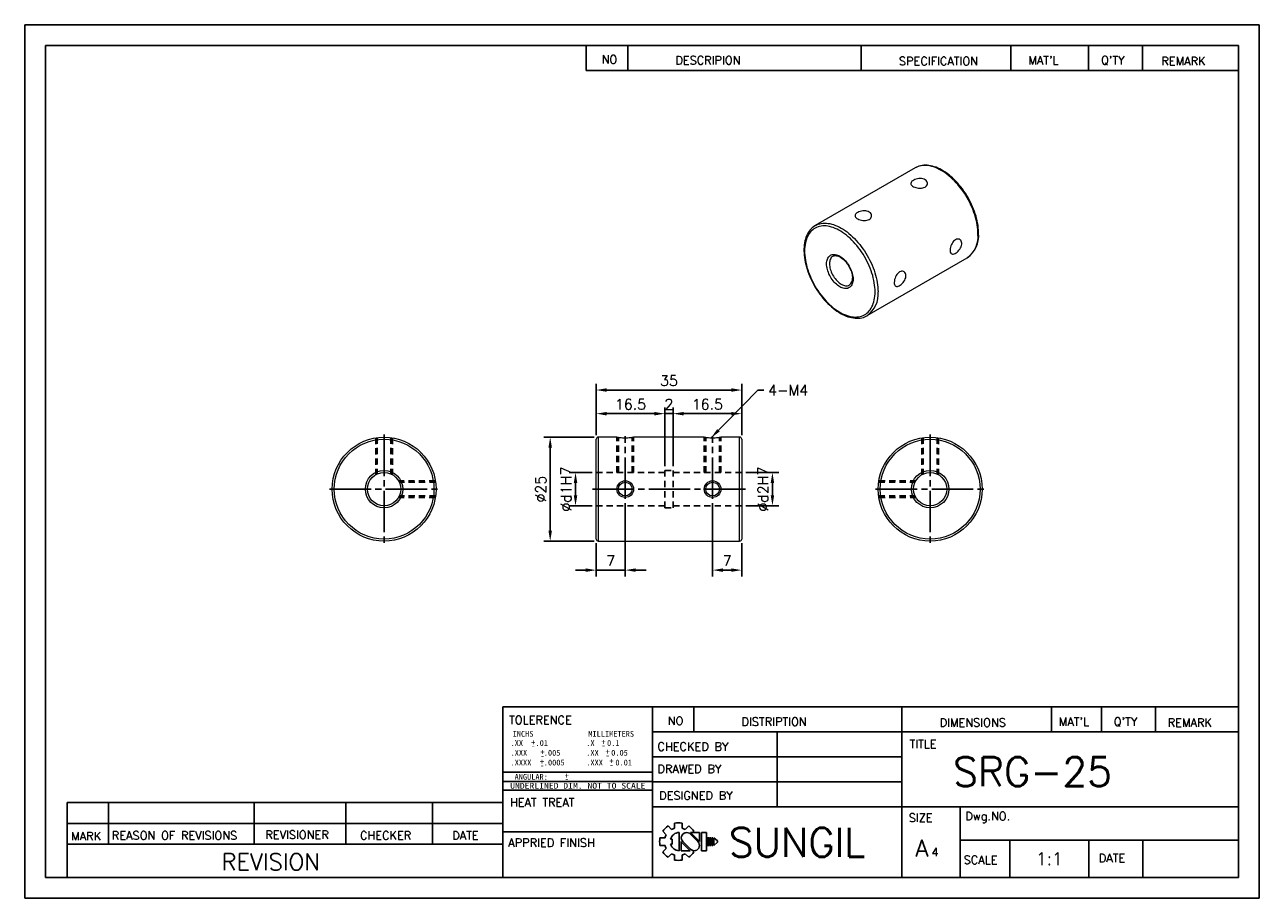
# Model space of a CAD drawing. Extents: x 10 to 307, y 10 to 220.
import ezdxf
from ezdxf.enums import TextEntityAlignment as Align

# ---------------------------------------------------------------- set-up
doc = ezdxf.new("R2010")
doc.units = 0
doc.header["$LTSCALE"] = 0.5
doc.header["$MEASUREMENT"] = 0
doc.linetypes.add('CENTER', pattern=[27, 20, -2, 3, -2])
doc.linetypes.add('HIDDEN', pattern=[5, 3, -2])
doc.layers.get('0').update_dxf_attribs({"linetype": 'CONTINUOUS'})
doc.layers.get('Defpoints').update_dxf_attribs({"linetype": 'CONTINUOUS'})
doc.layers.add('DIM', color=4, linetype='CONTINUOUS')
doc.styles.add('MONOTXT', font='DotumChe.ttf')
doc.styles.get("Standard").update_dxf_attribs({"font": 'romans.shx', "bigfont": 'whgtxt.shx'})
doc.dimstyles.new('LIM', dxfattribs={"dimtxt": 2.5, "dimasz": 2.5, "dimexe": 1.5, "dimexo": 1, "dimgap": 1, "dimtad": 1, "dimdec": 3, "dimzin": 9, "dimdsep": 46, "dimtxsty": 'Standard', "dimcen": 2.5, "dimclrd": 1, "dimclre": 1, "dimadec": 0, "dimazin": 0, "dimtfac": 1, "dimtdec": 3, "dimtmove": 0, "dimatfit": 3, "dimfxl": 0, "dimtolj": 1, "dimtzin": 0, "dimarcsym": 0})

# ---------------------------------------------------------------- blocks, each defined once
blk = doc.blocks.new('*D39')
at = {"color": 1, "lineweight": -2}
for p, q in [((147.48, 121.36), (147.48, 128)), ((163.99, 113.86), (163.99, 128)), ((149.98, 126.5), (161.49, 126.5))]:
    blk.add_line(p, q, dxfattribs=at)
at = {"color": 1}
for points in [[(149.98, 126.91), (149.98, 126.08), (147.48, 126.5)], [(161.49, 126.91), (161.49, 126.08), (163.99, 126.5)]]:
    blk.add_solid(points, dxfattribs=at)
at = {"layer": 'Defpoints', "color": 0}
for p in [(163.99, 126.5), (147.48, 120.36), (163.99, 112.86)]:
    blk.add_point(p, dxfattribs=at)
at = {"color": 0, "insert": (155.73, 128.75), "char_height": 2.5, "attachment_point": 5}
blk.add_mtext('\\A1;16.5', dxfattribs=at)
blk = doc.blocks.new('*D40')
at = {"color": 1, "lineweight": -2}
for p, q in [((165.99, 113.86), (165.99, 128)), ((182.48, 121.36), (182.48, 128)), ((168.49, 126.5), (179.98, 126.5))]:
    blk.add_line(p, q, dxfattribs=at)
at = {"color": 1}
for points in [[(168.49, 126.91), (168.49, 126.08), (165.99, 126.5)], [(179.98, 126.91), (179.98, 126.08), (182.48, 126.5)]]:
    blk.add_solid(points, dxfattribs=at)
at = {"layer": 'Defpoints', "color": 0}
for p in [(182.48, 126.5), (182.48, 120.36), (165.99, 112.86)]:
    blk.add_point(p, dxfattribs=at)
at = {"color": 0, "insert": (174.23, 128.75), "char_height": 2.5, "attachment_point": 5}
blk.add_mtext('\\A1;16.5', dxfattribs=at)
blk = doc.blocks.new('*D41')
at = {"color": 1, "lineweight": -2}
for p, q in [((163.99, 113.86), (163.99, 128)), ((165.99, 113.86), (165.99, 128)), ((161.49, 126.5), (158.99, 126.5)), ((163.99, 126.5), (165.99, 126.5)), ((168.49, 126.5), (170.99, 126.5))]:
    blk.add_line(p, q, dxfattribs=at)
at = {"color": 1}
for points in [[(161.49, 126.91), (161.49, 126.08), (163.99, 126.5)], [(168.49, 126.91), (168.49, 126.08), (165.99, 126.5)]]:
    blk.add_solid(points, dxfattribs=at)
at = {"layer": 'Defpoints', "color": 0}
for p in [(165.99, 126.5), (163.99, 112.86), (165.99, 112.86)]:
    blk.add_point(p, dxfattribs=at)
at = {"color": 0, "insert": (164.99, 128.75), "char_height": 2.5, "attachment_point": 5}
blk.add_mtext('\\A1;2', dxfattribs=at)
blk = doc.blocks.new('*D42')
at = {"color": 1, "lineweight": -2}
for p, q in [((147.48, 121.36), (147.48, 133.68)), ((182.48, 121.36), (182.48, 133.68)), ((149.98, 132.18), (179.98, 132.18))]:
    blk.add_line(p, q, dxfattribs=at)
at = {"color": 1}
for points in [[(149.98, 132.6), (149.98, 131.76), (147.48, 132.18)], [(179.98, 132.6), (179.98, 131.76), (182.48, 132.18)]]:
    blk.add_solid(points, dxfattribs=at)
at = {"layer": 'Defpoints', "color": 0}
for p in [(182.48, 132.18), (147.48, 120.36), (182.48, 120.36)]:
    blk.add_point(p, dxfattribs=at)
at = {"color": 0, "insert": (164.98, 134.43), "char_height": 2.5, "attachment_point": 5}
blk.add_mtext('\\A1;35', dxfattribs=at)
blk = doc.blocks.new('*D43')
at = {"color": 1, "lineweight": -2}
for p, q in [((146.98, 120.86), (134.91, 120.86)), ((136.41, 118.36), (136.41, 98.36)), ((146.98, 95.86), (134.91, 95.86))]:
    blk.add_line(p, q, dxfattribs=at)
at = {"color": 1}
for points in [[(136, 118.36), (136.83, 118.36), (136.41, 120.86)], [(136, 98.36), (136.83, 98.36), (136.41, 95.86)]]:
    blk.add_solid(points, dxfattribs=at)
at = {"layer": 'Defpoints', "color": 0}
for p in [(147.98, 120.86), (136.41, 95.86), (147.98, 95.86)]:
    blk.add_point(p, dxfattribs=at)
at = {"color": 0, "insert": (134.16, 108.36), "char_height": 2.5, "attachment_point": 5, "rotation": 90}
blk.add_mtext('\\A1;%%C25', dxfattribs=at)
blk = doc.blocks.new('*D44')
at = {"color": 1, "lineweight": -2}
for p, q in [((146.48, 112.36), (141.01, 112.36)), ((142.51, 109.86), (142.51, 106.86)), ((146.48, 104.36), (141.01, 104.36))]:
    blk.add_line(p, q, dxfattribs=at)
at = {"color": 1}
for points in [[(142.09, 109.86), (142.93, 109.86), (142.51, 112.36)], [(142.09, 106.86), (142.93, 106.86), (142.51, 104.36)]]:
    blk.add_solid(points, dxfattribs=at)
at = {"layer": 'Defpoints', "color": 0}
for p in [(147.48, 112.36), (142.51, 104.36), (147.48, 104.36)]:
    blk.add_point(p, dxfattribs=at)
at = {"color": 0, "insert": (140.26, 108.36), "char_height": 2.5, "attachment_point": 5, "rotation": 90}
blk.add_mtext('\\A1;%%cd1H7', dxfattribs=at)
blk = doc.blocks.new('*D45')
at = {"color": 1, "lineweight": -2}
for p, q in [((183.48, 112.36), (191.38, 112.36)), ((189.88, 109.86), (189.88, 106.86)), ((183.48, 104.36), (191.38, 104.36))]:
    blk.add_line(p, q, dxfattribs=at)
at = {"color": 1}
for points in [[(189.46, 109.86), (190.29, 109.86), (189.88, 112.36)], [(189.46, 106.86), (190.29, 106.86), (189.88, 104.36)]]:
    blk.add_solid(points, dxfattribs=at)
at = {"layer": 'Defpoints', "color": 0}
for p in [(182.48, 112.36), (182.48, 104.36), (189.88, 104.36)]:
    blk.add_point(p, dxfattribs=at)
at = {"color": 0, "insert": (187.63, 108.36), "char_height": 2.5, "attachment_point": 5, "rotation": 90}
blk.add_mtext('\\A1;%%cd2H7', dxfattribs=at)
blk = doc.blocks.new('*D46')
at = {"color": 1, "lineweight": -2}
for p, q in [((154.48, 105), (154.48, 87.39)), ((147.48, 95.36), (147.48, 87.39)), ((144.98, 88.89), (142.48, 88.89)), ((147.48, 88.89), (154.48, 88.89)), ((156.98, 88.89), (159.48, 88.89))]:
    blk.add_line(p, q, dxfattribs=at)
at = {"color": 1}
for points in [[(144.98, 89.3), (144.98, 88.47), (147.48, 88.89)], [(156.98, 89.3), (156.98, 88.47), (154.48, 88.89)]]:
    blk.add_solid(points, dxfattribs=at)
at = {"layer": 'Defpoints', "color": 0}
for p in [(154.48, 106), (147.48, 96.36), (154.48, 88.89)]:
    blk.add_point(p, dxfattribs=at)
at = {"color": 0, "insert": (150.98, 91.14), "char_height": 2.5, "attachment_point": 5}
blk.add_mtext('\\A1;7', dxfattribs=at)
blk = doc.blocks.new('*D47')
at = {"color": 1, "lineweight": -2}
for p, q in [((175.48, 105), (175.48, 87.39)), ((182.48, 95.36), (182.48, 87.39)), ((177.98, 88.89), (179.98, 88.89))]:
    blk.add_line(p, q, dxfattribs=at)
at = {"color": 1}
for points in [[(177.98, 89.3), (177.98, 88.47), (175.48, 88.89)], [(179.98, 89.3), (179.98, 88.47), (182.48, 88.89)]]:
    blk.add_solid(points, dxfattribs=at)
at = {"layer": 'Defpoints', "color": 0}
for p in [(175.48, 106), (182.48, 96.36), (182.48, 88.89)]:
    blk.add_point(p, dxfattribs=at)
at = {"color": 0, "insert": (178.98, 91.14), "char_height": 2.5, "attachment_point": 5}
blk.add_mtext('\\A1;7', dxfattribs=at)

msp = doc.modelspace()

# ---------------------------------------------------------------- linework, layer by layer
for p, q in [((307, 220), (10, 220)), ((10, 220), (10, 10)), ((307, 10), (307, 220)), ((302, 215), (15, 215)), ((15, 215), (15, 15)), ((145.0907, 215), (145.0907, 209)), ((155.0907, 215), (155.0907, 209)), ((211.2097, 215), (211.2097, 209)), ((247.2097, 215), (247.2097, 209)), ((265.9405, 215), (265.9405, 209)), ((278.9405, 215), (278.9405, 209)), ((302, 15), (302, 215)), ((145.0907, 209), (302, 209)), ((163.9866, 120.8595), (163.9866, 120.8594)), ((165.9838, 95.8594), (165.9838, 95.8592)), ((125, 15), (125, 56)), ((125, 56), (302, 56)), ((161, 56), (161, 15)), ((171, 56), (171, 50)), ((221, 56), (221, 15)), ((257, 56), (257, 50)), ((269, 56), (269, 50)), ((282, 56), (282, 50)), ((161, 50), (302, 50)), ((191, 50), (191, 32)), ((161, 44), (221, 44)), ((125, 36), (161, 36)), ((161, 38), (221, 38)), ((20.1963, 15), (20.1963, 33)), ((20.1963, 33), (125, 33)), ((30.1963, 33), (30.1963, 23)), ((65.2416, 33), (65.2416, 23)), ((87.2739, 33), (87.2739, 23)), ((108.0991, 33), (108.0991, 23)), ((161, 32), (302, 32)), ((235, 32), (235, 15)), ((20.1963, 28), (125, 28)), ((125, 26), (161, 26)), ((235, 24), (302, 24)), ((247, 24), (247, 15)), ((265.9684, 24), (265.9684, 15)), ((279.008, 24), (279.008, 15)), ((20.1963, 23), (125, 23)), ((15, 15), (302, 15)), ((10, 10), (307, 10))]:
    msp.add_line(p, q)
at = {"color": 7, "linetype": 'Continuous', "lineweight": 15}
for p, q in [((224.2348, 185.5965), (200.1932, 171.7176)), ((200.1932, 171.7176), (200.2278, 171.7374)), ((212.6922, 150.0664), (236.7338, 163.9453)), ((212.6922, 150.0664), (212.658, 150.0469)), ((147.4838, 108.3594), (147.4838, 120.3594)), ((152.4838, 120.8594), (147.9838, 120.8594)), ((147.9838, 120.8594), (147.9838, 108.3594)), ((173.4838, 120.8594), (156.4838, 120.8594)), ((181.9838, 120.8594), (177.4838, 120.8594)), ((181.9838, 108.3594), (181.9838, 120.8594)), ((182.4838, 120.3594), (182.4838, 108.3594)), ((147.4838, 96.3594), (147.4838, 108.3594)), ((147.9838, 108.3594), (147.9838, 95.8594)), ((181.9838, 95.8594), (181.9838, 108.3594)), ((182.4838, 108.3594), (182.4838, 96.3594)), ((147.9838, 95.8594), (181.9838, 95.8594))]:
    msp.add_line(p, q, dxfattribs=at)
at = {"color": 5, "linetype": 'HIDDEN'}
for p, q in [((94.4563, 120.6983), (94.4563, 111.8235)), ((94.8063, 120.75), (94.8063, 112.0032)), ((98.1061, 120.75), (98.1061, 112.0032)), ((98.4561, 120.6983), (98.4561, 111.8235)), ((152.4838, 112.3594), (152.4838, 120.8594)), ((152.8338, 112.3594), (152.8338, 120.8085)), ((156.1336, 112.3594), (156.1336, 120.8083)), ((156.4836, 112.3594), (156.4836, 120.8593)), ((173.4838, 112.3594), (173.4838, 120.8594)), ((173.8338, 112.3594), (173.8338, 120.8085)), ((177.1336, 112.3594), (177.1336, 120.8083)), ((177.4836, 112.3594), (177.4836, 120.8593)), ((225.8228, 120.6983), (225.8228, 111.8235)), ((226.1728, 120.75), (226.1728, 112.0032)), ((229.4726, 120.75), (229.4726, 112.0032)), ((229.8226, 120.6983), (229.8226, 111.8235)), ((108.7952, 110.3592), (99.9204, 110.3592)), ((108.8469, 110.0092), (100.1001, 110.0092)), ((147.4838, 112.3594), (163.9857, 112.3594)), ((163.9857, 112.8594), (163.9847, 103.8594)), ((163.9857, 112.8594), (165.9857, 112.8594)), ((165.9857, 112.8594), (165.9847, 103.8594)), ((165.9857, 112.3594), (182.4838, 112.3594)), ((215.4321, 110.0093), (224.1788, 110.0093)), ((215.4837, 110.3593), (224.3586, 110.3593)), ((108.7952, 106.3594), (99.9204, 106.3594)), ((108.8469, 106.7094), (100.1001, 106.7094)), ((147.4838, 104.3594), (163.9848, 104.3594)), ((165.9848, 104.3594), (182.4838, 104.3594)), ((215.4321, 106.7095), (224.1788, 106.7095)), ((215.4837, 106.3595), (224.3585, 106.3595)), ((163.9847, 103.8594), (165.9847, 103.8594))]:
    msp.add_line(p, q, dxfattribs=at)
at = {"color": 1, "linetype": 'CENTER'}
for p, q in [((96.4562, 121.4844), (96.4562, 95.2344)), ((154.4837, 106.001), (154.4837, 121.057)), ((175.4837, 106.001), (175.4837, 121.057)), ((227.8227, 121.4844), (227.8227, 95.2344)), ((83.3312, 108.3594), (109.5812, 108.3594)), ((146.6088, 108.3594), (183.3588, 108.3594)), ((214.6977, 108.3594), (240.9477, 108.3594))]:
    msp.add_line(p, q, dxfattribs=at)
at = {"color": 0}
for p, q in [((125, 40.2855), (161, 40.2855)), ((125, 38.0531), (161, 38.0531))]:
    msp.add_line(p, q, dxfattribs=at)
at = {"color": 7, "linetype": 'Continuous', "lineweight": 15, "flags": 128}
for points in [[(224.2348, 185.5965), (224.2343, 185.5963), (224.2238, 185.5902)], [(239.4696, 169.8725), (239.4665, 170.1461), (239.4435, 170.672), (239.3983, 171.2075), (239.3311, 171.7515), (239.2421, 172.3025), (239.1316, 172.8593), (239, 173.4205), (238.8477, 173.9847), (238.6749, 174.5507), (238.4823, 175.117), (238.2702, 175.6824), (238.0393, 176.2455), (237.7901, 176.8049), (237.5232, 177.3594), (237.2393, 177.9076), (236.939, 178.4481), (236.6232, 178.9798), (236.2924, 179.5012), (235.9476, 180.0113), (235.5896, 180.5086), (235.2192, 180.9921), (234.8372, 181.4606), (234.4445, 181.9129), (234.0421, 182.3479), (233.6309, 182.7645), (233.2119, 183.1618), (232.7859, 183.5388), (232.3539, 183.8944), (231.917, 184.2278), (231.4762, 184.5382), (231.0323, 184.8246), (230.5865, 185.0864), (230.1397, 185.3227), (229.693, 185.5328), (229.2476, 185.7162), (228.8045, 185.8722), (228.3649, 186.0002), (227.93, 186.0999), (227.501, 186.1708), (227.0792, 186.2127), (226.6658, 186.2256), (226.2622, 186.2093), (225.8695, 186.1642), (225.4889, 186.0905), (225.1213, 185.9886), (224.7678, 185.859), (224.429, 185.7024), (224.2248, 185.5866)], [(239.3231, 169.6684), (239.311, 170.2096), (239.2747, 170.7632), (239.2143, 171.3279), (239.13, 171.902), (239.022, 172.484), (238.8905, 173.0722), (238.7361, 173.6651), (238.559, 174.261), (238.3598, 174.8583), (238.139, 175.4554), (237.8972, 176.0506), (237.6351, 176.6423), (237.3534, 177.2288), (237.0528, 177.8087), (236.7343, 178.3802), (236.3986, 178.9418), (236.0468, 179.4919), (235.6796, 180.0292), (235.2983, 180.552), (234.9037, 181.059), (234.4971, 181.5487), (234.0794, 182.0199), (233.6519, 182.4712), (233.2157, 182.9014), (232.772, 183.3093), (232.322, 183.6938), (231.867, 184.0538), (231.4082, 184.3884), (230.9469, 184.6967), (230.4843, 184.9777), (230.0217, 185.2308), (229.5604, 185.4551), (229.1016, 185.6502), (228.6466, 185.8155), (228.1967, 185.9505), (227.753, 186.0549), (227.3168, 186.1284), (226.8892, 186.1707), (226.4716, 186.1817), (226.0649, 186.1615), (225.6703, 186.1101), (225.289, 186.0276), (224.9219, 185.9142), (224.57, 185.7703), (224.2348, 185.5965)], [(226.5952, 182.7326), (226.3436, 182.8521), (226.0519, 182.9414), (225.7448, 182.9939), (225.4134, 183.0125), (225.0823, 182.9973), (224.7445, 182.9493), (224.4264, 182.8738), (224.1205, 182.7702), (223.8553, 182.6496), (223.6202, 182.5082), (223.4367, 182.3593), (223.2971, 182.1967), (223.2125, 182.0319), (223.1811, 181.8594), (223.2059, 181.6896), (223.2883, 181.5176), (223.4219, 181.3562), (223.6105, 181.1995), (223.8354, 181.0617), (224.1051, 180.9368), (224.3951, 180.8363), (224.715, 180.7576), (225.0411, 180.708), (225.3804, 180.6888), (225.7079, 180.7034), (226.0299, 180.7546), (226.3181, 180.8391), (226.5821, 180.9607), (226.797, 181.1076), (226.9724, 181.2848), (227.0937, 181.4765), (227.1647, 181.6869), (227.1796, 181.8995), (227.1376, 182.1163), (227.0417, 182.3188), (226.8887, 182.5099), (226.5952, 182.7326)], [(213.1602, 174.9767), (212.9086, 175.0962), (212.6169, 175.1855), (212.3098, 175.238), (211.9783, 175.2567), (211.6472, 175.2414), (211.3095, 175.1934), (210.9913, 175.1179), (210.6855, 175.0144), (210.4203, 174.8938), (210.1851, 174.7523), (210.0017, 174.6034), (209.8621, 174.4408), (209.7775, 174.276), (209.7461, 174.1035), (209.7708, 173.9337), (209.8533, 173.7617), (209.9868, 173.6003), (210.1754, 173.4436), (210.4004, 173.3058), (210.6701, 173.1809), (210.9601, 173.0805), (211.2799, 173.0017), (211.6061, 172.9522), (211.9454, 172.9329), (212.2729, 172.9475), (212.5949, 172.9987), (212.883, 173.0832), (213.147, 173.2049), (213.362, 173.3517), (213.5374, 173.5289), (213.6587, 173.7206), (213.7297, 173.931), (213.7445, 174.1436), (213.7026, 174.3605), (213.6066, 174.5629), (213.4537, 174.754), (213.1602, 174.9767)], [(200.2278, 171.7374), (200.5283, 171.8914), (200.8802, 172.0353), (201.2473, 172.1486), (201.6287, 172.2312), (202.0233, 172.2826), (202.4299, 172.3028), (202.8476, 172.2917), (203.2751, 172.2494), (203.7113, 172.176), (204.155, 172.0716), (204.605, 171.9366), (205.06, 171.7713), (205.5188, 171.5762), (205.9801, 171.3518), (206.4427, 171.0988), (206.9053, 170.8177), (207.3666, 170.5095), (207.8254, 170.1749), (208.2804, 169.8148), (208.7303, 169.4303), (209.174, 169.0224), (209.6102, 168.5922), (210.0378, 168.1409), (210.4554, 167.6698), (210.8621, 167.18), (211.2567, 166.6731), (211.638, 166.1502), (212.0051, 165.613), (212.357, 165.0628), (212.6927, 164.5012), (213.0112, 163.9297), (213.3117, 163.3499), (213.5934, 162.7633), (213.8555, 162.1716), (214.0973, 161.5764), (214.3181, 160.9794), (214.5174, 160.382), (214.6944, 159.7861), (214.8489, 159.1932), (214.9803, 158.605), (215.0884, 158.0231), (215.1727, 157.449), (215.2331, 156.8843), (215.2694, 156.3306), (215.2815, 155.7894)], [(200.2325, 171.7356), (200.064, 171.6401), (199.7568, 171.4307), (199.4663, 171.1958), (199.1931, 170.9359), (198.9377, 170.6515), (198.7007, 170.343), (198.4827, 170.011), (198.2843, 169.6562), (198.1061, 169.2794), (197.9487, 168.8815), (197.8125, 168.4634), (197.698, 168.0264), (197.6055, 167.5717), (197.5352, 167.1004), (197.4873, 166.6139), (197.4619, 166.1136), (197.4589, 165.6006), (197.4783, 165.0764), (197.5199, 164.5423), (197.5836, 163.9996), (197.6691, 163.4497), (197.7761, 162.8937), (197.9043, 162.3332), (198.0534, 161.7693), (198.2229, 161.2036), (198.4123, 160.6372), (198.6213, 160.0716), (198.8492, 159.508), (199.0955, 158.9479), (199.3596, 158.3925), (199.6408, 157.8433), (199.9385, 157.3014), (200.2519, 156.7682), (200.5803, 156.245), (200.9228, 155.7331), (201.2788, 155.2336), (201.6473, 154.7478), (202.0275, 154.2768), (202.4185, 153.8219), (202.8193, 153.384), (203.2292, 152.9643), (203.6471, 152.5638), (204.072, 152.1835), (204.503, 151.8244), (204.9392, 151.4873), (205.3795, 151.1732), (205.823, 150.8828), (206.2686, 150.6171), (206.7152, 150.3766), (207.162, 150.1622), (207.6077, 149.9744), (208.0512, 149.814), (208.4915, 149.6814), (208.9272, 149.5772), (209.3573, 149.5016), (209.7803, 149.455), (210.1951, 149.4375), (210.6004, 149.449), (210.995, 149.4895), (211.3776, 149.5587), (211.7473, 149.656), (212.1032, 149.7811), (212.4444, 149.9335), (212.6535, 150.0484)], [(214.5744, 155.7894), (214.5624, 156.3179), (214.5263, 156.8587), (214.4664, 157.4104), (214.3827, 157.9714), (214.2755, 158.54), (214.145, 159.1148), (213.9918, 159.694), (213.8161, 160.2761), (213.6186, 160.8593), (213.3997, 161.442), (213.16, 162.0226), (212.9004, 162.5994), (212.6214, 163.1707), (212.3239, 163.7351), (212.0087, 164.2908), (211.6768, 164.8363), (211.329, 165.37), (210.9664, 165.8905), (210.5899, 166.3962), (210.2007, 166.8857), (209.7998, 167.3577), (209.3884, 167.8107), (208.9677, 168.2436), (208.5388, 168.655), (208.1029, 169.0439), (207.6614, 169.4091), (207.2153, 169.7495), (206.7661, 170.0643), (206.315, 170.3525), (205.8632, 170.6133), (205.4121, 170.846), (204.9629, 171.0498), (204.5169, 171.2243), (204.0753, 171.369), (203.6395, 171.4833), (203.2106, 171.5671), (202.7898, 171.62), (202.3785, 171.6419), (201.9776, 171.6328), (201.5884, 171.5926), (201.2119, 171.5216), (200.8493, 171.4198), (200.5015, 171.2876), (200.1695, 171.1254), (199.8544, 170.9336), (199.5569, 170.7127), (199.2779, 170.4634), (199.0182, 170.1864), (198.7786, 169.8825), (198.5597, 169.5526), (198.3621, 169.1974), (198.1865, 168.8182), (198.0332, 168.4159), (197.9028, 167.9918), (197.7956, 167.5469), (197.7119, 167.0826), (197.6519, 166.6001), (197.6159, 166.1009), (197.6038, 165.5863), (197.6159, 165.0579), (197.6519, 164.5171), (197.7119, 163.9654), (197.7956, 163.4044), (197.9028, 162.8358), (198.0332, 162.261), (198.1865, 161.6818), (198.3621, 161.0997), (198.5597, 160.5165), (198.7786, 159.9338), (199.0182, 159.3532), (199.2779, 158.7764), (199.5569, 158.2051), (199.8544, 157.6407), (200.1695, 157.085), (200.5015, 156.5395), (200.8493, 156.0058), (201.2119, 155.4853), (201.5884, 154.9796), (201.9776, 154.4901), (202.3785, 154.0181), (202.7898, 153.5651), (203.2106, 153.1322), (203.6395, 152.7207), (204.0753, 152.3319), (204.5169, 151.9667), (204.9629, 151.6262), (205.4121, 151.3115), (205.8632, 151.0233), (206.315, 150.7625), (206.7661, 150.5298), (207.2153, 150.3259), (207.6614, 150.1514), (208.1029, 150.0068), (208.5388, 149.8925), (208.9677, 149.8087), (209.3884, 149.7558), (209.7998, 149.7339), (210.2007, 149.743), (210.5899, 149.7831), (210.9664, 149.8542), (211.329, 149.956), (211.6768, 150.0882), (212.0087, 150.2504), (212.3239, 150.4422), (212.6214, 150.6631), (212.9004, 150.9124), (213.16, 151.1893), (213.3997, 151.4933), (213.6186, 151.8232), (213.8161, 152.1783), (213.9918, 152.5576), (214.145, 152.9598), (214.2755, 153.384), (214.3827, 153.8289), (214.4664, 154.2932), (214.5263, 154.7757), (214.5624, 155.2749), (214.5744, 155.7894)], [(232.6056, 165.7904), (232.6224, 165.5316), (232.6719, 165.3062), (232.754, 165.1207), (232.8668, 164.9788), (233.0104, 164.8836), (233.1812, 164.8373), (233.3776, 164.8413), (233.5941, 164.8945), (233.824, 164.9946), (234.0625, 165.1382), (234.3006, 165.3196), (234.5331, 165.5349), (234.7535, 165.78), (234.9535, 166.0479), (235.1276, 166.3355), (235.2674, 166.6329), (235.3669, 166.9326), (235.4227, 167.2267), (235.4318, 167.5037), (235.3955, 167.7593), (235.3151, 167.9845), (235.1944, 168.1745), (235.036, 168.3241), (234.8471, 168.4271), (234.632, 168.4795), (234.4002, 168.4783), (234.1603, 168.4222), (233.9191, 168.3132), (233.6867, 168.1553), (233.4665, 167.9532), (233.2644, 167.7127), (233.0843, 167.4414), (232.9282, 167.144), (232.8007, 166.8326), (232.7037, 166.5147), (232.6392, 166.202), (232.6056, 165.7904)], [(209.2711, 158.851), (209.259, 158.5377), (209.2228, 158.2408), (209.1627, 157.9626), (209.0792, 157.705), (208.973, 157.4702), (208.8448, 157.2599), (208.6957, 157.0756), (208.5267, 156.9189), (208.3391, 156.7908), (208.1345, 156.6924), (207.9142, 156.6244), (207.6801, 156.5873), (207.4339, 156.5814), (207.1774, 156.6068), (206.9127, 156.6632), (206.6417, 156.7503), (206.3665, 156.8673), (206.0891, 157.0135), (205.8118, 157.1875), (205.5366, 157.3883), (205.2656, 157.6141), (205.0008, 157.8633), (204.7444, 158.134), (204.4981, 158.4242), (204.264, 158.7316), (204.0438, 159.0539), (203.8391, 159.3886), (203.6516, 159.7332), (203.4826, 160.085), (203.3334, 160.4415), (203.2053, 160.7998), (203.099, 161.1573), (203.0156, 161.5112), (202.9555, 161.8588), (202.9193, 162.1976), (202.9071, 162.5248), (202.9193, 162.8381), (202.9555, 163.135), (203.0156, 163.4132), (203.099, 163.6708), (203.2053, 163.9056), (203.3334, 164.1159), (203.4826, 164.3002), (203.6516, 164.4569), (203.8391, 164.585), (204.0438, 164.6834), (204.264, 164.7514), (204.4981, 164.7885), (204.7444, 164.7944), (205.0008, 164.769), (205.2656, 164.7126), (205.5366, 164.6255), (205.8118, 164.5084), (206.0891, 164.3623), (206.3665, 164.1882), (206.6417, 163.9875), (206.9127, 163.7617), (207.1774, 163.5125), (207.4339, 163.2417), (207.6801, 162.9516), (207.9142, 162.6442), (208.1345, 162.3219), (208.3391, 161.9872), (208.5267, 161.6426), (208.6957, 161.2907), (208.8448, 160.9343), (208.973, 160.576), (209.0792, 160.2185), (209.1627, 159.8646), (209.2228, 159.5169), (209.259, 159.1782), (209.2711, 158.851)], [(204.4387, 164.3538), (204.3524, 164.2991), (204.1855, 164.1633), (204.0379, 163.9997), (203.9108, 163.8095), (203.8052, 163.5944), (203.7222, 163.3563), (203.6624, 163.0972), (203.6263, 162.8192), (203.6143, 162.5248), (203.6263, 162.2165), (203.6624, 161.8969), (203.7222, 161.5687), (203.8052, 161.2347), (203.9108, 160.8978), (204.0379, 160.5608), (204.1855, 160.2267), (204.3524, 159.8983), (204.5372, 159.5783), (204.7382, 159.2695), (204.9537, 158.9746), (205.1819, 158.6961), (205.4209, 158.4362), (205.6686, 158.1974), (205.923, 157.9815), (206.1817, 157.7904), (206.4427, 157.6258), (206.7037, 157.4891), (206.9624, 157.3814), (207.2167, 157.3037), (207.4644, 157.2565), (207.7034, 157.2404), (207.9317, 157.2555), (208.1472, 157.3015), (208.3482, 157.3782), (208.4482, 157.4311)], [(204.4409, 164.3525), (204.5668, 164.4168), (204.7399, 164.4706), (204.9253, 164.4969), (205.1199, 164.4967), (205.3234, 164.4712), (205.5355, 164.4209), (205.7556, 164.3457), (205.9824, 164.2456), (206.2143, 164.1208), (206.4493, 163.9718), (206.6853, 163.7992), (206.9204, 163.6042), (207.1524, 163.3878), (207.3793, 163.1517), (207.5992, 162.8976), (207.8099, 162.6274), (208.0099, 162.3431), (208.1974, 162.0472), (208.3707, 161.7418), (208.5286, 161.4296), (208.6697, 161.113), (208.793, 160.7947), (208.8976, 160.4773), (208.9828, 160.1636), (209.0481, 159.8561), (209.0934, 159.5575), (209.1187, 159.2704), (209.1247, 159.0551)], [(236.7338, 163.9453), (236.7343, 163.9456), (236.7516, 163.9557)], [(219.1706, 158.0346), (219.1873, 157.7757), (219.2369, 157.5503), (219.3189, 157.3648), (219.4318, 157.2229), (219.5754, 157.1277), (219.7461, 157.0814), (219.9425, 157.0854), (220.1591, 157.1387), (220.389, 157.2388), (220.6275, 157.3823), (220.8656, 157.5637), (221.0981, 157.779), (221.3185, 158.0241), (221.5185, 158.292), (221.6926, 158.5797), (221.8324, 158.877), (221.9319, 159.1768), (221.9877, 159.4708), (221.9968, 159.7478), (221.9605, 160.0035), (221.8801, 160.2287), (221.7593, 160.4187), (221.6009, 160.5682), (221.4121, 160.6713), (221.197, 160.7237), (220.9652, 160.7225), (220.7252, 160.6664), (220.484, 160.5573), (220.2517, 160.3995), (220.0315, 160.1973), (219.8294, 159.9568), (219.6492, 159.6855), (219.4932, 159.3881), (219.3657, 159.0767), (219.2687, 158.7588), (219.2042, 158.4461), (219.1706, 158.0346)], [(152.4894, 120.8585), (152.4861, 120.859), (152.5309, 120.8519), (152.6276, 120.8372), (152.779, 120.8155), (152.9742, 120.7903), (153.2176, 120.7631), (153.4921, 120.7381), (153.8036, 120.7171), (154.1244, 120.7036), (154.4653, 120.6983), (154.7933, 120.7022), (155.1218, 120.7148), (155.4231, 120.734), (155.7063, 120.7587), (155.9508, 120.7852), (156.1602, 120.8117), (156.3181, 120.8339), (156.4275, 120.8505), (156.4838, 120.8594)], [(173.4894, 120.8585), (173.4861, 120.859), (173.5309, 120.8519), (173.6276, 120.8372), (173.779, 120.8155), (173.9742, 120.7903), (174.2176, 120.7631), (174.4921, 120.7381), (174.8036, 120.7171), (175.1244, 120.7036), (175.4653, 120.6983), (175.7933, 120.7022), (176.1218, 120.7148), (176.4231, 120.734), (176.7063, 120.7587), (176.9508, 120.7852), (177.1602, 120.8117), (177.3181, 120.8339), (177.4275, 120.8505), (177.4838, 120.8594)]]:
    msp.add_lwpolyline(points, dxfattribs=at)
at = {"color": 7, "linetype": 'Continuous', "lineweight": 15}
for centre, radius in [((96.4562, 108.3594), 12.5), ((96.4562, 108.3594), 12), ((227.8227, 108.3594), 12.5), ((227.8227, 108.3594), 12), ((96.4562, 108.3594), 4.5), ((96.4562, 108.3594), 4), ((154.4837, 108.3594), 1.9999), ((154.4837, 108.3594), 1.6499), ((175.4837, 108.3594), 1.9999), ((175.4837, 108.3594), 1.6499), ((227.8227, 108.3594), 4.5), ((227.8227, 108.3594), 4)]:
    msp.add_circle(centre, radius, dxfattribs=at)
for centre, radius, start, end in [((232.9715, 169.0924), 6.3777, 306.349269, 5.181592), ((232.9979, 169.265), 6.5001, 305.276028, 5.362294), ((207.3492, 158.8459), 1.7878, 307.80286, 6.718172), ((209.0958, 155.1408), 6.2196, 305.325858, 5.986322), ((147.9838, 120.3594), 0.5, 90, 180), ((181.9838, 120.3594), 0.5, 0, 90), ((147.9838, 96.3594), 0.5, 180, 270), ((181.9838, 96.3594), 0.5, 270, 0)]:
    msp.add_arc(centre, radius, start, end, dxfattribs=at)
at = {"layer": 'DIM', "color": 0}
for p, q in [((164.7555, 27.3858), (165.616, 26.5254)), ((166.3456, 28.0444), (166.3456, 26.8276)), ((168.1456, 28.0444), (168.1456, 26.8276)), ((168.8752, 26.5254), (169.7356, 27.3858)), ((162.8242, 24.523), (164.041, 24.523)), ((162.8242, 24.523), (164.041, 24.523)), ((163.4828, 26.113), (164.3432, 25.2526)), ((165.3565, 24.223), (165.766, 24.223)), ((165.766, 24.223), (165.766, 23.023)), ((167.4582, 25.8087), (167.4582, 21.4373)), ((171.9487, 23.623), (170.0992, 25.4663)), ((172.3357, 23.6608), (170.1807, 25.8087)), ((170.1807, 25.8087), (172.3357, 25.8087)), ((170.7041, 25.8087), (171.0084, 26.113)), ((172.3357, 25.8087), (172.3357, 23.623)), ((172.8457, 25.8087), (172.8457, 23.623)), ((172.8457, 25.8087), (174.0457, 25.8087)), ((174.0457, 25.8087), (174.0457, 23.623)), ((174.2557, 24.523), (174.2557, 23.623)), ((174.2557, 24.523), (174.5557, 24.523)), ((174.5557, 24.523), (174.5557, 23.623)), ((174.7657, 24.523), (174.7657, 23.623)), ((174.7657, 24.523), (175.0657, 24.523)), ((175.0657, 24.523), (175.0657, 23.623)), ((175.2757, 24.523), (175.2757, 23.623)), ((175.2757, 24.523), (175.5757, 24.523)), ((175.5757, 24.523), (175.5757, 23.623)), ((175.7857, 24.523), (175.7857, 23.623)), ((175.7857, 24.523), (176.6857, 23.773)), ((176.6857, 23.773), (176.6857, 23.623)), ((176.6857, 23.773), (176.6857, 23.473)), ((162.8242, 22.723), (164.041, 22.723)), ((163.4828, 21.133), (164.3432, 21.9934)), ((165.3565, 23.023), (165.766, 23.023)), ((167.9557, 23.623), (167.9557, 21.4373)), ((167.9557, 23.5851), (170.1107, 21.4373)), ((167.9557, 21.4373), (170.1107, 21.4373)), ((168.3427, 23.623), (170.1922, 21.7796)), ((170.6284, 21.5129), (171.0084, 21.133)), ((172.8457, 23.623), (172.8457, 21.4373)), ((172.8457, 21.4373), (174.0457, 21.4373)), ((174.0457, 23.623), (174.0457, 21.4373)), ((174.2557, 23.623), (174.2557, 22.723)), ((174.2557, 22.723), (174.5557, 22.723)), ((174.5557, 23.623), (174.5557, 22.723)), ((174.7657, 23.623), (174.7657, 22.723)), ((174.7657, 22.723), (175.0657, 22.723)), ((175.0657, 23.623), (175.0657, 22.723)), ((175.2757, 23.623), (175.2757, 22.723)), ((175.2757, 22.723), (175.5757, 22.723)), ((175.5757, 23.623), (175.5757, 22.723)), ((175.7857, 23.623), (175.7857, 22.723)), ((176.6857, 23.473), (175.7857, 22.723)), ((176.6857, 23.623), (176.6857, 23.473)), ((164.7555, 19.8602), (165.616, 20.7206)), ((166.3456, 20.4184), (166.3456, 19.2016)), ((168.1456, 20.4184), (168.1456, 19.2016)), ((168.8752, 20.7206), (169.7356, 19.8602))]:
    msp.add_line(p, q, dxfattribs=at)
for centre, radius, start, end in [((167.2456, 23.623), 4.5121, 123.49434, 146.50566), ((167.2456, 23.623), 3.3286, 105.687209, 119.312791), ((167.2456, 23.623), 4.5121, 78.49434, 101.50566), ((167.2456, 23.623), 3.3286, 60.687209, 74.312791), ((167.2456, 23.623), 4.5121, 33.49434, 56.50566), ((167.2456, 23.623), 4.5121, 168.49434, 191.50566), ((167.2456, 23.623), 3.3286, 150.687209, 164.312791), ((167.4582, 23.623), 2.1857, 90, 164.067144), ((169.2307, 24.5359), 1.2728, 43.220228, 225.828215), ((167.2456, 23.623), 4.5121, 213.49434, 236.50566), ((167.2456, 23.623), 3.3286, 195.687209, 209.312791), ((167.4582, 23.623), 2.1857, 195.932856, 270), ((167.2456, 23.623), 4.5121, 303.49434, 326.50566), ((171.0607, 22.7101), 1.2728, 223.220228, 45.828215), ((167.2456, 23.623), 3.3286, 240.687209, 254.312791), ((167.2456, 23.623), 4.5121, 258.49434, 281.50566), ((167.2456, 23.623), 3.3286, 285.687209, 299.312791)]:
    msp.add_arc(centre, radius, start, end, dxfattribs=at)

# ---------------------------------------------------------------- texts
for s, height, p in [('NO', 2, (148.7839, 210.6585)), ('DESCRIPION', 2, (166.5267, 210.4522)), ('SPECIFICATION', 2, (220.3038, 210.2459)), ("MAT'L", 2, (251.4287, 210.4522)), ("Q'TY", 2, (268.916, 210.4522)), ('REMARK', 2, (283.4434, 210.2459)), ('TOLERENCE', 2, (126.5255, 51.8649)), ('NO', 2, (164.6932, 51.6585)), ('DISTRIPTION', 2, (182.436, 51.4522)), ("MAT'L", 2, (258.7715, 51.4522)), ("Q'TY", 2, (271.9755, 51.4522)), ('DIMENSIONS', 2, (230.0941, 51.2459)), ('REMARK', 2, (284.9731, 51.2459)), ('TITLE', 2, (222.8732, 46.0881)), ('CHECKED BY', 2, (162.2174, 45.4691)), ('DRAWED BY', 2, (162.2174, 40.105)), ('DESIGNED BY', 2, (162.6301, 33.7092)), ('HEAT TREAT', 2, (126.7318, 32.0587)), ('SIZE', 2, (222.6669, 28.3451)), ('Dwg.NO.', 2, (236.2835, 28.7577)), ('MARK', 2, (21.1824, 23.9345)), ('REASON OF REVISIONS', 2, (30.9592, 24.0975)), ('REVISIONER', 2, (67.9048, 24.2605)), ('CHECKER', 2, (90.6455, 24.0975)), ('DATE', 2, (112.8572, 24.0975)), ('APPRIED FINISH', 2, (126.3191, 22.362)), ('A', 4, (224.3125, 20.0165)), ('REVISION', 4, (57.354, 16.762)), ('SCALE', 2, (235.8709, 18.2357)), ('DATE', 2, (268.388, 18.6483))]:
    msp.add_text(s, height=height).set_placement(p)
at = {"style": 'MONOTXT'}
for s, p in [('.XX   .01', (126.8839, 46.6317)), ('INCHS', (127.3862, 48.8304)), ('+', (131.8296, 46.7971)), ('.X   0.1', (145.0965, 46.6317)), ('MILLIMETERS', (145.5862, 48.8304)), ('+', (148.7629, 46.898)), ('.XXX    .005', (126.8839, 44.2829)), ('-', (131.8296, 45.9489)), ('+', (134.0515, 44.4423)), ('.XX   0.05', (145.0965, 44.2829)), ('-', (148.7629, 46.0498)), ('+', (149.7392, 44.5096)), ('.XXXX   .0005', (126.8839, 41.934)), ('+', (133.9505, 42.1212)), ('-', (133.9505, 41.273)), ('-', (134.0515, 43.5942)), ('.XXX   0.01', (145.0965, 41.934)), ('-', (149.7392, 43.6614)), ('+', (150.6818, 42.2894)), ('-', (150.6818, 41.4412)), ('ANGULAR:   ', (127.8556, 38.4887)), ('+', (139.8877, 38.7436)), ('-', (139.8877, 38.0436))]:
    msp.add_text(s, height=1.4, dxfattribs=at).set_placement(p)
at = {"style": 'MONOTXT', "width": 1.217965}
msp.add_text('UNDERLINED DIM. NOT TO SCALE', height=1.4, rotation=360, dxfattribs=at).set_placement((126.7857, 36.3492), (159.3357, 36.3492), align=Align.FIT)
at = {"insert": (188.8191, 133.3954), "char_height": 2.5, "width": 2.5, "attachment_point": 1}
msp.add_mtext('\\A1;4-M4', dxfattribs=at)
at = {"layer": 'DIM', "color": 0}
for s, height, p in [('SRG-25', 6.96943, (233.3381, 36.9572)), ('SUNGIL', 6.96943, (179.3936, 19.9572)), ('4', 2, (228.1221, 20.104))]:
    msp.add_text(s, height=height, dxfattribs=at).set_placement(p)
at = {"layer": 'DIM', "color": 0, "insert": (256.5, 19.5), "char_height": 3, "width": 19, "attachment_point": 5}
msp.add_mtext('1:1', dxfattribs=at)

# ---------------------------------------------------------------- dimensions: what is measured, and where the dimension line sits
for base, p1, p2, picture, middle in [((182.4838, 132.1785), (147.4838, 120.3594), (182.4838, 120.3594), '*D42', (164.9838, 134.4285)), ((154.4837, 88.8872), (147.4838, 96.3594), (154.4837, 106.001), '*D46', (150.9838, 91.1372)), ((182.4838, 88.8872), (175.4837, 106.001), (182.4838, 96.3594), '*D47', (178.9838, 91.1372))]:
    dim = msp.add_linear_dim(base=base, p1=p1, p2=p2, dimstyle='LIM')
    dim.commit()
    dim.dimension.update_dxf_attribs({"geometry": picture, "text_midpoint": middle})
for base, p1, p2, picture, middle in [((163.9857, 126.497), (147.4838, 120.3594), (163.9857, 112.8594), '*D39', (155.7348, 128.747)), ((182.4838, 126.497), (165.9857, 112.8594), (182.4838, 120.3594), '*D40', (174.2348, 128.747))]:
    dim = msp.add_linear_dim(base=base, p1=p1, p2=p2, text='16.5', dimstyle='LIM')
    dim.commit()
    dim.dimension.update_dxf_attribs({"geometry": picture, "text_midpoint": middle})
dim = msp.add_linear_dim(base=(165.9857, 126.497), p1=(163.9857, 112.8594), p2=(165.9857, 112.8594), dimstyle='LIM')
dim.commit()
dim.dimension.update_dxf_attribs({"geometry": '*D41', "text_midpoint": (164.9857, 126.497), "dimtype": 160})
dim = msp.add_linear_dim(base=(136.4134, 95.8594), p1=(147.9838, 120.8594), p2=(147.9838, 95.8594), angle=90, text='%%C25', dimstyle='LIM')
dim.commit()
dim.dimension.update_dxf_attribs({"geometry": '*D43', "text_midpoint": (134.1634, 108.3594)})
for base, p1, p2, text, picture, middle in [((142.5113, 104.3594), (147.4838, 112.3594), (147.4838, 104.3594), '%%cd1H7', '*D44', (142.5113, 108.3594)), ((189.8777, 104.3594), (182.4838, 112.3594), (182.4838, 104.3594), '%%cd2H7', '*D45', (189.8777, 108.3594))]:
    dim = msp.add_linear_dim(base=base, p1=p1, p2=p2, angle=90, text=text, dimstyle='LIM')
    dim.commit()
    dim.dimension.update_dxf_attribs({"geometry": picture, "text_midpoint": middle, "dimtype": 160})

# ---------------------------------------------------------------- leaders
at = {"annotation_type": 0, "has_hookline": 1, "hookline_direction": 0, "text_width": 10.119}
msp.add_leader([(175.1244, 120.7036), (186.3951, 132.1454), (187.8191, 132.1454)], dimstyle='LIM', override={"dimgap": 1, "dimtad": 0}, dxfattribs=at)

doc.saveas('drawing.dxf')
